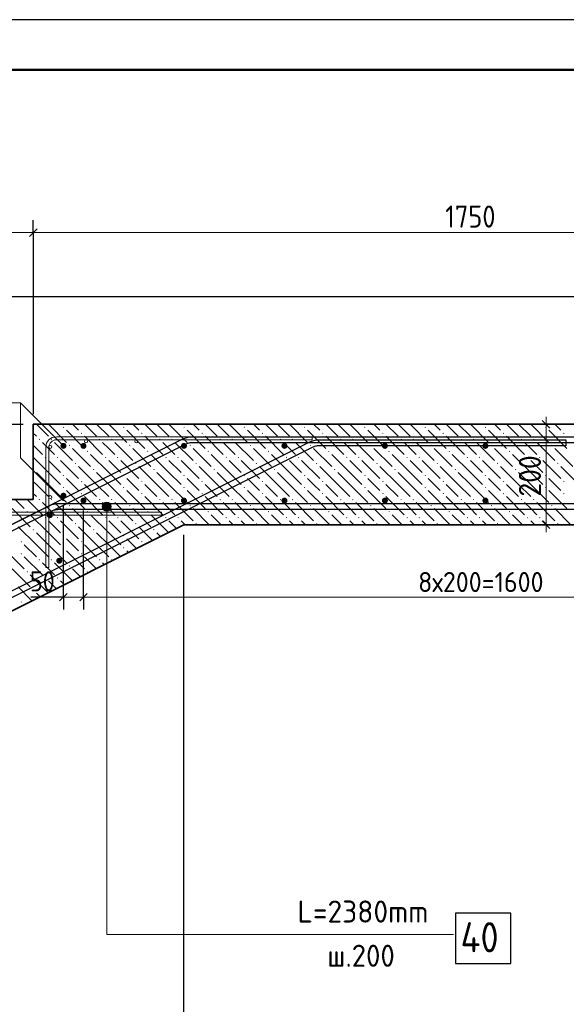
# Model space of a CAD drawing. Header units: millimetres. Extents: x 0 to 21000, y 0 to 14855.
# Tile 19 of 25: x 14263 to 16983, y 9948 to 14850. Entities that reach past the tile are written whole.
import ezdxf

# ---------------------------------------------------------------- set-up
doc = ezdxf.new("R2010")
doc.units = ezdxf.units.MM
for name, color, linetype, lineweight in [('Standard', 7, 'Continuous', 25), ('Обрамление проемов стержнями', 7, 'Continuous', 25), ('Позиционная метка линия выноска', 7, 'Continuous', 13), ('Размерная линия_ общее', 7, 'Continuous', 13), ('Фоновоя арматура Х1', 7, 'Continuous', 25)]:
    doc.layers.add(name, color=color, linetype=linetype, lineweight=lineweight)
doc.layers.add('ЖБ Лестница', color=7, linetype='Continuous', lineweight=25, true_color=0xe0e0ff)
doc.layers.add('Размерная выноска', color=7, linetype='Continuous')
doc.styles.add('ISOCPEUR', font='txt')

msp = doc.modelspace()

# ---------------------------------------------------------------- hatches: boundary and pattern name
at = {"linetype": 'Continuous', "lineweight": 25, "transparency": 33554687}
for points in [[(14495.2, 12728.4), (14494, 12734.2), (14490.8, 12739.1), (14485.9, 12742.3), (14480.2, 12743.4), (14474.4, 12742.3), (14469.6, 12739.1), (14466.3, 12734.2), (14465.2, 12728.4), (14466.3, 12722.7), (14469.6, 12717.8), (14474.4, 12714.6), (14480.2, 12713.4), (14485.9, 12714.6), (14490.8, 12717.8), (14494, 12722.7)], [(14495.2, 12480.4), (14494, 12486.2), (14490.8, 12491.1), (14485.9, 12494.3), (14480.2, 12495.4), (14474.4, 12494.3), (14469.6, 12491.1), (14466.3, 12486.2), (14465.2, 12480.4), (14466.3, 12474.7), (14469.6, 12469.8), (14474.4, 12466.6), (14480.2, 12465.4), (14485.9, 12466.6), (14490.8, 12469.8), (14494, 12474.7)]]:
    msp.add_hatch(color=7, dxfattribs=at).paths.add_polyline_path(points)
at = {"layer": 'ЖБ Лестница', "linetype": 'Continuous', "lineweight": 18, "transparency": 33554687}
for points in [[(14477.2, 12820.9), (14480.4, 12824.2), (14483.7, 12820.9), (14480.4, 12817.7)], [(14567.2, 12790.9), (14570.4, 12794.2), (14573.7, 12790.9), (14570.4, 12787.7)], [(14777.2, 12820.9), (14780.4, 12824.2), (14783.7, 12820.9), (14780.4, 12817.7)], [(14867.2, 12790.9), (14870.4, 12794.2), (14873.7, 12790.9), (14870.4, 12787.7)], [(15077.2, 12820.9), (15080.4, 12824.2), (15083.7, 12820.9), (15080.4, 12817.7)], [(15167.2, 12790.9), (15170.4, 12794.2), (15173.7, 12790.9), (15170.4, 12787.7)], [(15377.2, 12820.9), (15380.4, 12824.2), (15383.7, 12820.9), (15380.4, 12817.7)], [(15467.2, 12790.9), (15470.4, 12794.2), (15473.7, 12790.9), (15470.4, 12787.7)], [(15677.2, 12820.9), (15680.4, 12824.2), (15683.7, 12820.9), (15680.4, 12817.7)], [(15767.2, 12790.9), (15770.4, 12794.2), (15773.7, 12790.9), (15770.4, 12787.7)], [(15977.2, 12820.9), (15980.4, 12824.2), (15983.7, 12820.9), (15980.4, 12817.7)], [(16067.2, 12790.9), (16070.4, 12794.2), (16073.7, 12790.9), (16070.4, 12787.7)], [(16277.2, 12820.9), (16280.4, 12824.2), (16283.7, 12820.9), (16280.4, 12817.7)], [(16367.2, 12790.9), (16370.4, 12794.2), (16373.7, 12790.9), (16370.4, 12787.7)], [(16577.2, 12820.9), (16580.4, 12824.2), (16583.7, 12820.9), (16580.4, 12817.7)], [(16667.2, 12790.9), (16670.4, 12794.2), (16673.7, 12790.9), (16670.4, 12787.7)], [(16877.2, 12820.9), (16880.4, 12824.2), (16883.7, 12820.9), (16880.4, 12817.7)], [(16967.2, 12790.9), (16970.4, 12794.2), (16973.7, 12790.9), (16970.4, 12787.7)], [(14357.2, 12760.9), (14360.4, 12764.2), (14363.7, 12760.9), (14360.4, 12757.7)], [(14417.2, 12760.9), (14420.4, 12764.2), (14423.7, 12760.9), (14420.4, 12757.7)], [(14657.2, 12760.9), (14660.4, 12764.2), (14663.7, 12760.9), (14660.4, 12757.7)], [(14717.2, 12760.9), (14720.4, 12764.2), (14723.7, 12760.9), (14720.4, 12757.7)], [(14957.2, 12760.9), (14960.4, 12764.2), (14963.7, 12760.9), (14960.4, 12757.7)], [(15017.2, 12760.9), (15020.4, 12764.2), (15023.7, 12760.9), (15020.4, 12757.7)], [(15257.2, 12760.9), (15260.4, 12764.2), (15263.7, 12760.9), (15260.4, 12757.7)], [(15317.2, 12760.9), (15320.4, 12764.2), (15323.7, 12760.9), (15320.4, 12757.7)], [(15557.2, 12760.9), (15560.4, 12764.2), (15563.7, 12760.9), (15560.4, 12757.7)], [(15617.2, 12760.9), (15620.4, 12764.2), (15623.7, 12760.9), (15620.4, 12757.7)], [(15857.2, 12760.9), (15860.4, 12764.2), (15863.7, 12760.9), (15860.4, 12757.7)], [(15917.2, 12760.9), (15920.4, 12764.2), (15923.7, 12760.9), (15920.4, 12757.7)], [(16157.2, 12760.9), (16160.4, 12764.2), (16163.7, 12760.9), (16160.4, 12757.7)], [(16217.2, 12760.9), (16220.4, 12764.2), (16223.7, 12760.9), (16220.4, 12757.7)], [(16457.2, 12760.9), (16460.4, 12764.2), (16463.7, 12760.9), (16460.4, 12757.7)], [(16517.2, 12760.9), (16520.4, 12764.2), (16523.7, 12760.9), (16520.4, 12757.7)], [(16757.2, 12760.9), (16760.4, 12764.2), (16763.7, 12760.9), (16760.4, 12757.7)], [(16817.2, 12760.9), (16820.4, 12764.2), (16823.7, 12760.9), (16820.4, 12757.7)], [(14507.2, 12730.9), (14510.4, 12734.2), (14513.7, 12730.9), (14510.4, 12727.7)], [(14597.2, 12700.9), (14600.4, 12704.2), (14603.7, 12700.9), (14600.4, 12697.7)], [(14807.2, 12730.9), (14810.4, 12734.2), (14813.7, 12730.9), (14810.4, 12727.7)], [(14897.2, 12700.9), (14900.4, 12704.2), (14903.7, 12700.9), (14900.4, 12697.7)], [(15107.2, 12730.9), (15110.4, 12734.2), (15113.7, 12730.9), (15110.4, 12727.7)], [(15197.2, 12700.9), (15200.4, 12704.2), (15203.7, 12700.9), (15200.4, 12697.7)], [(15407.2, 12730.9), (15410.4, 12734.2), (15413.7, 12730.9), (15410.4, 12727.7)], [(15497.2, 12700.9), (15500.4, 12704.2), (15503.7, 12700.9), (15500.4, 12697.7)], [(15707.2, 12730.9), (15710.4, 12734.2), (15713.7, 12730.9), (15710.4, 12727.7)], [(15797.2, 12700.9), (15800.4, 12704.2), (15803.7, 12700.9), (15800.4, 12697.7)], [(16007.2, 12730.9), (16010.4, 12734.2), (16013.7, 12730.9), (16010.4, 12727.7)], [(16097.2, 12700.9), (16100.4, 12704.2), (16103.7, 12700.9), (16100.4, 12697.7)], [(16307.2, 12730.9), (16310.4, 12734.2), (16313.7, 12730.9), (16310.4, 12727.7)], [(16397.2, 12700.9), (16400.4, 12704.2), (16403.7, 12700.9), (16400.4, 12697.7)], [(16607.2, 12730.9), (16610.4, 12734.2), (16613.7, 12730.9), (16610.4, 12727.7)], [(16697.2, 12700.9), (16700.4, 12704.2), (16703.7, 12700.9), (16700.4, 12697.7)], [(16907.2, 12730.9), (16910.4, 12734.2), (16913.7, 12730.9), (16910.4, 12727.7)], [(14387.2, 12670.9), (14390.4, 12674.2), (14393.7, 12670.9), (14390.4, 12667.7)], [(14447.2, 12670.9), (14450.4, 12674.2), (14453.7, 12670.9), (14450.4, 12667.7)], [(14687.2, 12670.9), (14690.4, 12674.2), (14693.7, 12670.9), (14690.4, 12667.7)], [(14747.2, 12670.9), (14750.4, 12674.2), (14753.7, 12670.9), (14750.4, 12667.7)], [(14987.2, 12670.9), (14990.4, 12674.2), (14993.7, 12670.9), (14990.4, 12667.7)], [(15047.2, 12670.9), (15050.4, 12674.2), (15053.7, 12670.9), (15050.4, 12667.7)], [(15287.2, 12670.9), (15290.4, 12674.2), (15293.7, 12670.9), (15290.4, 12667.7)], [(15347.2, 12670.9), (15350.4, 12674.2), (15353.7, 12670.9), (15350.4, 12667.7)], [(15587.2, 12670.9), (15590.4, 12674.2), (15593.7, 12670.9), (15590.4, 12667.7)], [(15647.2, 12670.9), (15650.4, 12674.2), (15653.7, 12670.9), (15650.4, 12667.7)], [(15887.2, 12670.9), (15890.4, 12674.2), (15893.7, 12670.9), (15890.4, 12667.7)], [(15947.2, 12670.9), (15950.4, 12674.2), (15953.7, 12670.9), (15950.4, 12667.7)], [(16187.2, 12670.9), (16190.4, 12674.2), (16193.7, 12670.9), (16190.4, 12667.7)], [(16247.2, 12670.9), (16250.4, 12674.2), (16253.7, 12670.9), (16250.4, 12667.7)], [(16487.2, 12670.9), (16490.4, 12674.2), (16493.7, 12670.9), (16490.4, 12667.7)], [(16547.2, 12670.9), (16550.4, 12674.2), (16553.7, 12670.9), (16550.4, 12667.7)], [(16787.2, 12670.9), (16790.4, 12674.2), (16793.7, 12670.9), (16790.4, 12667.7)], [(16847.2, 12670.9), (16850.4, 12674.2), (16853.7, 12670.9), (16850.4, 12667.7)], [(14330, 12613.8), (14330.4, 12614.2), (14333.7, 12610.9), (14330.4, 12607.7), (14330, 12608.1)], [(14537.2, 12640.9), (14540.4, 12644.2), (14543.7, 12640.9), (14540.4, 12637.7)], [(14627.2, 12610.9), (14630.4, 12614.2), (14633.7, 12610.9), (14630.4, 12607.7)], [(14837.2, 12640.9), (14840.4, 12644.2), (14843.7, 12640.9), (14840.4, 12637.7)], [(14927.2, 12610.9), (14930.4, 12614.2), (14933.7, 12610.9), (14930.4, 12607.7)], [(15137.2, 12640.9), (15140.4, 12644.2), (15143.7, 12640.9), (15140.4, 12637.7)], [(15227.2, 12610.9), (15230.4, 12614.2), (15233.7, 12610.9), (15230.4, 12607.7)], [(15437.2, 12640.9), (15440.4, 12644.2), (15443.7, 12640.9), (15440.4, 12637.7)], [(15527.2, 12610.9), (15530.4, 12614.2), (15533.7, 12610.9), (15530.4, 12607.7)], [(15737.2, 12640.9), (15740.4, 12644.2), (15743.7, 12640.9), (15740.4, 12637.7)], [(15827.2, 12610.9), (15830.4, 12614.2), (15833.7, 12610.9), (15830.4, 12607.7)], [(16037.2, 12640.9), (16040.4, 12644.2), (16043.7, 12640.9), (16040.4, 12637.7)], [(16127.2, 12610.9), (16130.4, 12614.2), (16133.7, 12610.9), (16130.4, 12607.7)], [(16337.2, 12640.9), (16340.4, 12644.2), (16343.7, 12640.9), (16340.4, 12637.7)], [(16427.2, 12610.9), (16430.4, 12614.2), (16433.7, 12610.9), (16430.4, 12607.7)], [(16637.2, 12640.9), (16640.4, 12644.2), (16643.7, 12640.9), (16640.4, 12637.7)], [(16727.2, 12610.9), (16730.4, 12614.2), (16733.7, 12610.9), (16730.4, 12607.7)], [(16937.2, 12640.9), (16940.4, 12644.2), (16943.7, 12640.9), (16940.4, 12637.7)], [(14477.2, 12580.9), (14480.4, 12584.2), (14483.7, 12580.9), (14480.4, 12577.7)], [(14567.2, 12550.9), (14570.4, 12554.2), (14573.7, 12550.9), (14570.4, 12547.7)], [(14777.2, 12580.9), (14780.4, 12584.2), (14783.7, 12580.9), (14780.4, 12577.7)], [(14867.2, 12550.9), (14870.4, 12554.2), (14873.7, 12550.9), (14870.4, 12547.7)], [(15077.2, 12580.9), (15080.4, 12584.2), (15083.7, 12580.9), (15080.4, 12577.7)], [(15167.2, 12550.9), (15170.4, 12554.2), (15173.7, 12550.9), (15170.4, 12547.7)], [(15377.2, 12580.9), (15380.4, 12584.2), (15383.7, 12580.9), (15380.4, 12577.7)], [(15467.2, 12550.9), (15470.4, 12554.2), (15473.7, 12550.9), (15470.4, 12547.7)], [(15677.2, 12580.9), (15680.4, 12584.2), (15683.7, 12580.9), (15680.4, 12577.7)], [(15767.2, 12550.9), (15770.4, 12554.2), (15773.7, 12550.9), (15770.4, 12547.7)], [(15977.2, 12580.9), (15980.4, 12584.2), (15983.7, 12580.9), (15980.4, 12577.7)], [(16067.2, 12550.9), (16070.4, 12554.2), (16073.7, 12550.9), (16070.4, 12547.7)], [(16277.2, 12580.9), (16280.4, 12584.2), (16283.7, 12580.9), (16280.4, 12577.7)], [(16367.2, 12550.9), (16370.4, 12554.2), (16373.7, 12550.9), (16370.4, 12547.7)], [(16577.2, 12580.9), (16580.4, 12584.2), (16583.7, 12580.9), (16580.4, 12577.7)], [(16667.2, 12550.9), (16670.4, 12554.2), (16673.7, 12550.9), (16670.4, 12547.7)], [(16877.2, 12580.9), (16880.4, 12584.2), (16883.7, 12580.9), (16880.4, 12577.7)], [(16967.2, 12550.9), (16970.4, 12554.2), (16973.7, 12550.9), (16970.4, 12547.7)], [(14477.2, 12520.9), (14480.4, 12524.2), (14483.7, 12520.9), (14480.4, 12517.7)], [(14777.2, 12520.9), (14780.4, 12524.2), (14783.7, 12520.9), (14780.4, 12517.7)], [(15077.2, 12520.9), (15080.4, 12524.2), (15083.7, 12520.9), (15080.4, 12517.7)], [(15377.2, 12520.9), (15380.4, 12524.2), (15383.7, 12520.9), (15380.4, 12517.7)], [(15677.2, 12520.9), (15680.4, 12524.2), (15683.7, 12520.9), (15680.4, 12517.7)], [(15977.2, 12520.9), (15980.4, 12524.2), (15983.7, 12520.9), (15980.4, 12517.7)], [(16277.2, 12520.9), (16280.4, 12524.2), (16283.7, 12520.9), (16280.4, 12517.7)], [(16577.2, 12520.9), (16580.4, 12524.2), (16583.7, 12520.9), (16580.4, 12517.7)], [(16877.2, 12520.9), (16880.4, 12524.2), (16883.7, 12520.9), (16880.4, 12517.7)], [(14357.2, 12460.9), (14360.4, 12464.2), (14363.7, 12460.9), (14360.4, 12457.7)], [(14417.2, 12460.9), (14420.4, 12464.2), (14423.7, 12460.9), (14420.4, 12457.7)], [(14567.2, 12490.9), (14570.4, 12494.2), (14573.7, 12490.9), (14570.4, 12487.7)], [(14657.2, 12460.9), (14660.4, 12464.2), (14663.7, 12460.9), (14660.4, 12457.7)], [(14717.2, 12460.9), (14720.4, 12464.2), (14723.7, 12460.9), (14720.4, 12457.7)], [(14867.2, 12490.9), (14870.4, 12494.2), (14873.7, 12490.9), (14870.4, 12487.7)], [(14957.2, 12460.9), (14960.4, 12464.2), (14963.7, 12460.9), (14960.4, 12457.7)], [(15017.2, 12460.9), (15020.4, 12464.2), (15023.7, 12460.9), (15020.4, 12457.7)], [(15167.2, 12490.9), (15170.4, 12494.2), (15173.7, 12490.9), (15170.4, 12487.7)], [(15257.2, 12460.9), (15260.4, 12464.2), (15263.7, 12460.9), (15260.4, 12457.7)], [(15317.2, 12460.9), (15320.4, 12464.2), (15323.7, 12460.9), (15320.4, 12457.7)], [(15467.2, 12490.9), (15470.4, 12494.2), (15473.7, 12490.9), (15470.4, 12487.7)], [(15557.2, 12460.9), (15560.4, 12464.2), (15563.7, 12460.9), (15560.4, 12457.7)], [(15617.2, 12460.9), (15620.4, 12464.2), (15623.7, 12460.9), (15620.4, 12457.7)], [(15767.2, 12490.9), (15770.4, 12494.2), (15773.7, 12490.9), (15770.4, 12487.7)], [(15857.2, 12460.9), (15860.4, 12464.2), (15863.7, 12460.9), (15860.4, 12457.7)], [(15917.2, 12460.9), (15920.4, 12464.2), (15923.7, 12460.9), (15920.4, 12457.7)], [(16067.2, 12490.9), (16070.4, 12494.2), (16073.7, 12490.9), (16070.4, 12487.7)], [(16157.2, 12460.9), (16160.4, 12464.2), (16163.7, 12460.9), (16160.4, 12457.7)], [(16217.2, 12460.9), (16220.4, 12464.2), (16223.7, 12460.9), (16220.4, 12457.7)], [(16367.2, 12490.9), (16370.4, 12494.2), (16373.7, 12490.9), (16370.4, 12487.7)], [(16457.2, 12460.9), (16460.4, 12464.2), (16463.7, 12460.9), (16460.4, 12457.7)], [(16517.2, 12460.9), (16520.4, 12464.2), (16523.7, 12460.9), (16520.4, 12457.7)], [(16667.2, 12490.9), (16670.4, 12494.2), (16673.7, 12490.9), (16670.4, 12487.7)], [(16757.2, 12460.9), (16760.4, 12464.2), (16763.7, 12460.9), (16760.4, 12457.7)], [(16817.2, 12460.9), (16820.4, 12464.2), (16823.7, 12460.9), (16820.4, 12457.7)], [(16967.2, 12490.9), (16970.4, 12494.2), (16973.7, 12490.9), (16970.4, 12487.7)], [(14297.2, 12400.9), (14300.4, 12404.2), (14303.7, 12400.9), (14300.4, 12397.7)], [(14507.2, 12430.9), (14510.4, 12434.2), (14513.7, 12430.9), (14510.4, 12427.7)], [(14597.2, 12400.9), (14600.4, 12404.2), (14603.7, 12400.9), (14600.4, 12397.7)], [(14807.2, 12430.9), (14810.4, 12434.2), (14813.7, 12430.9), (14810.4, 12427.7)], [(14897.2, 12400.9), (14900.4, 12404.2), (14903.7, 12400.9), (14900.4, 12397.7)], [(15107.2, 12430.9), (15110.4, 12434.2), (15113.7, 12430.9), (15110.4, 12427.7)], [(15197.2, 12400.9), (15200.4, 12404.2), (15203.7, 12400.9), (15200.4, 12397.7)], [(15407.2, 12430.9), (15410.4, 12434.2), (15413.7, 12430.9), (15410.4, 12427.7)], [(15497.2, 12400.9), (15500.4, 12404.2), (15503.7, 12400.9), (15500.4, 12397.7)], [(15707.2, 12430.9), (15710.4, 12434.2), (15713.7, 12430.9), (15710.4, 12427.7)], [(15797.2, 12400.9), (15800.4, 12404.2), (15803.7, 12400.9), (15800.4, 12397.7)], [(16007.2, 12430.9), (16010.4, 12434.2), (16013.7, 12430.9), (16010.4, 12427.7)], [(16097.2, 12400.9), (16100.4, 12404.2), (16103.7, 12400.9), (16100.4, 12397.7)], [(16307.2, 12430.9), (16310.4, 12434.2), (16313.7, 12430.9), (16310.4, 12427.7)], [(16397.2, 12400.9), (16400.4, 12404.2), (16403.7, 12400.9), (16400.4, 12397.7)], [(16607.2, 12430.9), (16610.4, 12434.2), (16613.7, 12430.9), (16610.4, 12427.7)], [(16697.2, 12400.9), (16700.4, 12404.2), (16703.7, 12400.9), (16700.4, 12397.7)], [(16907.2, 12430.9), (16910.4, 12434.2), (16913.7, 12430.9), (16910.4, 12427.7)], [(14387.2, 12370.9), (14390.4, 12374.2), (14393.7, 12370.9), (14390.4, 12367.7)], [(14447.2, 12370.9), (14450.4, 12374.2), (14453.7, 12370.9), (14450.4, 12367.7)], [(14687.2, 12370.9), (14690.4, 12374.2), (14693.7, 12370.9), (14690.4, 12367.7)], [(14747.2, 12370.9), (14750.4, 12374.2), (14753.7, 12370.9), (14750.4, 12367.7)], [(14987.2, 12370.9), (14990.4, 12374.2), (14993.7, 12370.9), (14990.4, 12367.7)], [(15047.2, 12370.9), (15050.4, 12374.2), (15053.7, 12370.9), (15050.4, 12367.7)], [(15287.2, 12370.9), (15290.4, 12374.2), (15293.7, 12370.9), (15290.4, 12367.7)], [(15347.2, 12370.9), (15350.4, 12374.2), (15353.7, 12370.9), (15350.4, 12367.7)], [(15587.2, 12370.9), (15590.4, 12374.2), (15593.7, 12370.9), (15590.4, 12367.7)], [(15647.2, 12370.9), (15650.4, 12374.2), (15653.7, 12370.9), (15650.4, 12367.7)], [(15887.2, 12370.9), (15890.4, 12374.2), (15893.7, 12370.9), (15890.4, 12367.7)], [(15947.2, 12370.9), (15950.4, 12374.2), (15953.7, 12370.9), (15950.4, 12367.7)], [(16187.2, 12370.9), (16190.4, 12374.2), (16193.7, 12370.9), (16190.4, 12367.7)], [(16247.2, 12370.9), (16250.4, 12374.2), (16253.7, 12370.9), (16250.4, 12367.7)], [(16487.2, 12370.9), (16490.4, 12374.2), (16493.7, 12370.9), (16490.4, 12367.7)], [(16547.2, 12370.9), (16550.4, 12374.2), (16553.7, 12370.9), (16550.4, 12367.7)], [(16787.2, 12370.9), (16790.4, 12374.2), (16793.7, 12370.9), (16790.4, 12367.7)], [(16847.2, 12370.9), (16850.4, 12374.2), (16853.7, 12370.9), (16850.4, 12367.7)], [(14327.2, 12310.9), (14330.4, 12314.2), (14333.7, 12310.9), (14330.4, 12307.7)], [(14537.2, 12340.9), (14540.4, 12344.2), (14543.7, 12340.9), (14540.4, 12337.7)], [(14627.2, 12310.9), (14630.4, 12314.2), (14633.7, 12310.9), (14630.4, 12307.7)], [(14837.2, 12340.9), (14840.4, 12344.2), (14843.7, 12340.9), (14840.4, 12337.7)], [(14927.2, 12310.9), (14930.4, 12314.2), (14933.7, 12310.9), (14930.4, 12307.7)], [(15137.2, 12340.9), (15140.4, 12344.2), (15143.7, 12340.9), (15140.4, 12337.7)], [(15437.2, 12340.9), (15440.4, 12344.2), (15443.7, 12340.9), (15440.4, 12337.7)], [(15737.2, 12340.9), (15740.4, 12344.2), (15743.7, 12340.9), (15740.4, 12337.7)], [(16037.2, 12340.9), (16040.4, 12344.2), (16043.7, 12340.9), (16040.4, 12337.7)], [(16337.2, 12340.9), (16340.4, 12344.2), (16343.7, 12340.9), (16340.4, 12337.7)], [(16637.2, 12340.9), (16640.4, 12344.2), (16643.7, 12340.9), (16640.4, 12337.7)], [(16937.2, 12340.9), (16940.4, 12344.2), (16943.7, 12340.9), (16940.4, 12337.7)], [(14267.2, 12250.9), (14270.4, 12254.2), (14273.7, 12250.9), (14270.4, 12247.7)], [(14477.2, 12280.9), (14480.4, 12284.2), (14483.7, 12280.9), (14480.4, 12277.7)], [(14567.2, 12250.9), (14570.4, 12254.2), (14573.7, 12250.9), (14570.4, 12247.7)], [(14777.2, 12280.9), (14780.4, 12284.2), (14783.7, 12280.9), (14780.4, 12277.7)], [(14867.2, 12250.9), (14870.4, 12254.2), (14873.7, 12250.9), (14870.4, 12247.7)], [(14477.2, 12220.9), (14480.4, 12224.2), (14483.7, 12220.9), (14480.4, 12217.7)], [(14777.2, 12220.9), (14780.4, 12224.2), (14783.7, 12220.9), (14780.4, 12217.7)], [(14267.2, 12190.9), (14270.4, 12194.2), (14273.7, 12190.9), (14270.4, 12187.7)], [(14357.2, 12160.9), (14360.4, 12164.2), (14363.7, 12160.9), (14360.4, 12157.7)], [(14417.2, 12160.9), (14420.4, 12164.2), (14423.7, 12160.9), (14420.4, 12157.7)], [(14567.2, 12190.9), (14570.4, 12194.2), (14573.7, 12190.9), (14570.4, 12187.7)], [(14657.2, 12160.9), (14660.4, 12164.2), (14663.7, 12160.9), (14660.4, 12157.7)], [(14717.2, 12160.9), (14720.4, 12164.2), (14723.7, 12160.9), (14720.4, 12157.7)], [(14507.2, 12130.9), (14510.4, 12134.2), (14513.7, 12130.9), (14510.4, 12127.7)], [(14297.2, 12100.9), (14300.4, 12104.2), (14303.7, 12100.9), (14300.4, 12097.7)], [(14387.2, 12070.9), (14390.4, 12074.2), (14393.7, 12070.9), (14390.4, 12067.7)], [(14447.2, 12070.9), (14450.4, 12074.2), (14453.7, 12070.9), (14450.4, 12067.7)], [(14597.2, 12100.9), (14600.4, 12104.2), (14603.7, 12100.9), (14600.4, 12097.7)], [(14327.2, 12010.9), (14330.4, 12014.2), (14333.7, 12010.9), (14330.4, 12007.7)], [(14267.2, 11950.9), (14270.4, 11954.2), (14273.7, 11950.9), (14270.4, 11947.7)]]:
    msp.add_hatch(color=7, dxfattribs=at).paths.add_polyline_path(points, flags=16)
at = {"layer": 'Позиционная метка линия выноска', "linetype": 'Continuous', "lineweight": 13, "transparency": 33554687}
for points in [[(14673.4, 12425.9), (14718.4, 12425.9), (14715.2, 12437.2)], [(14673.4, 12425.9), (14715.2, 12437.2), (14676.6, 12437.2)], [(14676.6, 12414.7), (14718.4, 12425.9), (14673.4, 12425.9)], [(14676.6, 12437.2), (14715.2, 12437.2), (14707.1, 12445.3)], [(14676.6, 12437.2), (14707.1, 12445.3), (14684.6, 12445.3)], [(14676.6, 12414.7), (14715.2, 12414.7), (14718.4, 12425.9)], [(14684.6, 12406.6), (14715.2, 12414.7), (14676.6, 12414.7)], [(14684.6, 12445.3), (14707.1, 12445.3), (14695.9, 12448.4)], [(14684.6, 12406.6), (14707.1, 12406.6), (14715.2, 12414.7)], [(14707.1, 12406.6), (14684.6, 12406.6), (14695.9, 12403.4)]]:
    msp.add_hatch(color=7, dxfattribs=at).paths.add_polyline_path(points)
at = {"layer": 'Фоновоя арматура Х1', "linetype": 'Continuous', "lineweight": 35, "transparency": 33554687}
for points in [[(14595, 12728.4), (14593.9, 12734.2), (14590.6, 12739.1), (14585.7, 12742.3), (14580, 12743.4), (14574.3, 12742.3), (14569.4, 12739.1), (14566.1, 12734.2), (14565, 12728.4), (14566.1, 12722.7), (14569.4, 12717.8), (14574.3, 12714.6), (14580, 12713.4), (14585.7, 12714.6), (14590.6, 12717.8), (14593.9, 12722.7)], [(15095, 12728.4), (15093.9, 12734.2), (15090.6, 12739.1), (15085.7, 12742.3), (15080, 12743.4), (15074.3, 12742.3), (15069.4, 12739.1), (15066.1, 12734.2), (15065, 12728.4), (15066.1, 12722.7), (15069.4, 12717.8), (15074.3, 12714.6), (15080, 12713.4), (15085.7, 12714.6), (15090.6, 12717.8), (15093.9, 12722.7)], [(15595, 12728.4), (15593.9, 12734.2), (15590.6, 12739.1), (15585.7, 12742.3), (15580, 12743.4), (15574.3, 12742.3), (15569.4, 12739.1), (15566.1, 12734.2), (15565, 12728.4), (15566.1, 12722.7), (15569.4, 12717.8), (15574.3, 12714.6), (15580, 12713.4), (15585.7, 12714.6), (15590.6, 12717.8), (15593.9, 12722.7)], [(16095, 12728.4), (16093.9, 12734.2), (16090.6, 12739.1), (16085.7, 12742.3), (16080, 12743.4), (16074.3, 12742.3), (16069.4, 12739.1), (16066.1, 12734.2), (16065, 12728.4), (16066.1, 12722.7), (16069.4, 12717.8), (16074.3, 12714.6), (16080, 12713.4), (16085.7, 12714.6), (16090.6, 12717.8), (16093.9, 12722.7)], [(16595, 12728.4), (16593.9, 12734.2), (16590.6, 12739.1), (16585.7, 12742.3), (16580, 12743.4), (16574.3, 12742.3), (16569.4, 12739.1), (16566.1, 12734.2), (16565, 12728.4), (16566.1, 12722.7), (16569.4, 12717.8), (16574.3, 12714.6), (16580, 12713.4), (16585.7, 12714.6), (16590.6, 12717.8), (16593.9, 12722.7)], [(14595, 12455.9), (14593.9, 12461.7), (14590.6, 12466.5), (14585.7, 12469.8), (14580, 12470.9), (14574.3, 12469.8), (14569.4, 12466.5), (14566.1, 12461.7), (14565, 12455.9), (14566.1, 12450.2), (14569.4, 12445.3), (14574.3, 12442.1), (14580, 12440.9), (14585.7, 12442.1), (14590.6, 12445.3), (14593.9, 12450.2)], [(15095, 12455.9), (15093.9, 12461.7), (15090.6, 12466.5), (15085.7, 12469.8), (15080, 12470.9), (15074.3, 12469.8), (15069.4, 12466.5), (15066.1, 12461.7), (15065, 12455.9), (15066.1, 12450.2), (15069.4, 12445.3), (15074.3, 12442.1), (15080, 12440.9), (15085.7, 12442.1), (15090.6, 12445.3), (15093.9, 12450.2)], [(15595, 12455.9), (15593.9, 12461.7), (15590.6, 12466.5), (15585.7, 12469.8), (15580, 12470.9), (15574.3, 12469.8), (15569.4, 12466.5), (15566.1, 12461.7), (15565, 12455.9), (15566.1, 12450.2), (15569.4, 12445.3), (15574.3, 12442.1), (15580, 12440.9), (15585.7, 12442.1), (15590.6, 12445.3), (15593.9, 12450.2)], [(16095, 12455.9), (16093.9, 12461.7), (16090.6, 12466.5), (16085.7, 12469.8), (16080, 12470.9), (16074.3, 12469.8), (16069.4, 12466.5), (16066.1, 12461.7), (16065, 12455.9), (16066.1, 12450.2), (16069.4, 12445.3), (16074.3, 12442.1), (16080, 12440.9), (16085.7, 12442.1), (16090.6, 12445.3), (16093.9, 12450.2)], [(16595, 12455.9), (16593.9, 12461.7), (16590.6, 12466.5), (16585.7, 12469.8), (16580, 12470.9), (16574.3, 12469.8), (16569.4, 12466.5), (16566.1, 12461.7), (16565, 12455.9), (16566.1, 12450.2), (16569.4, 12445.3), (16574.3, 12442.1), (16580, 12440.9), (16585.7, 12442.1), (16590.6, 12445.3), (16593.9, 12450.2)], [(14427.5, 12383.2), (14426.3, 12389), (14423.1, 12393.8), (14418.2, 12397.1), (14412.5, 12398.2), (14406.7, 12397.1), (14401.9, 12393.8), (14398.6, 12389), (14397.5, 12383.2), (14398.6, 12377.5), (14401.9, 12372.6), (14406.7, 12369.4), (14412.5, 12368.2), (14418.2, 12369.4), (14423.1, 12372.6), (14426.3, 12377.5)], [(14474.5, 12156.7), (14473.4, 12162.5), (14470.1, 12167.3), (14465.2, 12170.6), (14459.5, 12171.7), (14453.8, 12170.6), (14448.9, 12167.3), (14445.6, 12162.5), (14444.5, 12156.7), (14445.6, 12151), (14448.9, 12146.1), (14453.8, 12142.9), (14459.5, 12141.7), (14465.2, 12142.9), (14470.1, 12146.1), (14473.4, 12151)]]:
    msp.add_hatch(color=7, dxfattribs=at).paths.add_polyline_path(points)

# ---------------------------------------------------------------- linework, layer by layer
at = {"color": 7, "linetype": 'Continuous', "lineweight": 25, "transparency": 33554687}
for points in [[(5958.5, 8205.3), (15073.9, 12763), (15079, 12765.3), (15084.4, 12767.4), (15089.9, 12769.2), (15095.4, 12770.6), (15101, 12771.8), (15106.7, 12772.7), (15112.5, 12773.2), (15118.1, 12773.4), (19142.5, 12773.4), (19142.5, 12743.4)], [(6576.5, 8183.5), (15705.6, 12748), (15710.7, 12750.3), (15716.1, 12752.4), (15721.6, 12754.2), (15727.1, 12755.6), (15732.7, 12756.8), (15738.4, 12757.7), (15744.1, 12758.2), (15749.8, 12758.4), (16980, 12758.4), (16980, 12728.4), (15750.4, 12728.4), (15746.2, 12728.3), (15742.1, 12727.9), (15738, 12727.3), (15734, 12726.4), (15730, 12725.4), (15726.1, 12724.1), (15722.3, 12722.6), (15718.4, 12720.9), (6589.4, 8156.4)], [(19142.5, 12743.4), (15118.7, 12743.4), (15114.5, 12743.3), (15110.4, 12742.9), (15106.3, 12742.3), (15102.3, 12741.4), (15098.4, 12740.4), (15094.4, 12739.1), (15090.6, 12737.6), (15086.8, 12735.9), (5971.4, 8178.2)], [(16431.3, 10152.3), (16706.3, 10152.3), (16706.3, 10402.3), (16431.3, 10402.3), (16431.3, 10152.3)]]:
    msp.add_lwpolyline(points, dxfattribs=at)
at = {"color": 38, "linetype": 'Continuous', "lineweight": 25, "true_color": 0x5f1e0f, "transparency": 33554687}
msp.add_lwpolyline([(13309, 11880.6), (14408.9, 12430.5), (14414, 12432.8), (14419.4, 12434.9), (14424.9, 12436.7), (14430.4, 12438.1), (14436, 12439.3), (14441.7, 12440.2), (14447.5, 12440.7), (14453.1, 12440.9), (19142.5, 12440.9), (19142.5, 12410.9), (14453.7, 12410.9), (14449.5, 12410.8), (14445.4, 12410.4), (14441.3, 12409.8), (14437.3, 12408.9), (14433.4, 12407.9), (14429.4, 12406.6), (14425.6, 12405.1), (14421.8, 12403.4), (13322.4, 11853.7), (13309, 11880.6)], dxfattribs=at)
at = {"layer": 'Standard', "color": 7, "linetype": 'Continuous', "lineweight": 25, "transparency": 33554687}
msp.add_lwpolyline([(0, 0), (21000, 0), (21000, 14850), (0, 14850), (0, 0)], close=True, dxfattribs=at)
at = {"layer": 'Standard', "color": 7, "linetype": 'Continuous', "lineweight": 50, "transparency": 33554687}
msp.add_lwpolyline([(1000, 14600), (20750, 14600), (20750, 250), (1000, 250), (1000, 14600)], close=True, dxfattribs=at)
at = {"layer": 'Standard', "color": 254, "linetype": 'Continuous', "lineweight": 25, "true_color": 0xc4c4ff, "transparency": 33554687}
msp.add_lwpolyline([(1723.9, 7389.9), (20677.2, 7389.9), (20677.2, 13471.1), (1723.9, 13471.1), (1723.9, 7389.9)], dxfattribs=at)
at = {"layer": 'ЖБ Лестница', "color": 7, "linetype": 'Continuous', "lineweight": 35, "transparency": 33554687}
for p, q in [((14330, 12835.9), (14330, 12460.9)), ((18705.4, 12835.9), (14330, 12835.9)), ((14330, 12460.9), (13580, 12460.9)), ((6586.2, 8085.9), (15080, 12335.9)), ((15080, 12335.9), (18705.4, 12335.9))]:
    msp.add_line(p, q, dxfattribs=at)
at = {"layer": 'ЖБ Лестница', "color": 9, "linetype": 'Continuous', "lineweight": 18, "true_color": 0xc7c7c7, "transparency": 33554687}
for p, q in [((14345.4, 12835.9), (14405.4, 12775.9)), ((14405.4, 12835.9), (14495.4, 12745.9)), ((14495.4, 12805.9), (14585.4, 12715.9)), ((14555.4, 12805.9), (14525.4, 12835.9)), ((14585.4, 12835.9), (14645.4, 12775.9)), ((14645.4, 12835.9), (14705.4, 12775.9)), ((14705.4, 12835.9), (14795.4, 12745.9)), ((14795.4, 12805.9), (14885.4, 12715.9)), ((14855.4, 12805.9), (14825.4, 12835.9)), ((14885.4, 12835.9), (14945.4, 12775.9)), ((14945.4, 12835.9), (15005.4, 12775.9)), ((15005.4, 12835.9), (15095.4, 12745.9)), ((15095.4, 12805.9), (15185.4, 12715.9)), ((15155.4, 12805.9), (15125.4, 12835.9)), ((15185.4, 12835.9), (15245.4, 12775.9)), ((15245.4, 12835.9), (15305.4, 12775.9)), ((15305.4, 12835.9), (15395.4, 12745.9)), ((15395.4, 12805.9), (15485.4, 12715.9)), ((15455.4, 12805.9), (15425.4, 12835.9)), ((15485.4, 12835.9), (15545.4, 12775.9)), ((15545.4, 12835.9), (15605.4, 12775.9)), ((15605.4, 12835.9), (15695.4, 12745.9)), ((15695.4, 12805.9), (15785.4, 12715.9)), ((15755.4, 12805.9), (15725.4, 12835.9)), ((15785.4, 12835.9), (15845.4, 12775.9)), ((15845.4, 12835.9), (15905.4, 12775.9)), ((15905.4, 12835.9), (15995.4, 12745.9)), ((15995.4, 12805.9), (16085.4, 12715.9)), ((16055.4, 12805.9), (16025.4, 12835.9)), ((16085.4, 12835.9), (16145.4, 12775.9)), ((16145.4, 12835.9), (16205.4, 12775.9)), ((16205.4, 12835.9), (16295.4, 12745.9)), ((16295.4, 12805.9), (16385.4, 12715.9)), ((16355.4, 12805.9), (16325.4, 12835.9)), ((16385.4, 12835.9), (16445.4, 12775.9)), ((16445.4, 12835.9), (16505.4, 12775.9)), ((16505.4, 12835.9), (16595.4, 12745.9)), ((16595.4, 12805.9), (16685.4, 12715.9)), ((16655.4, 12805.9), (16625.4, 12835.9)), ((16685.4, 12835.9), (16745.4, 12775.9)), ((16745.4, 12835.9), (16805.4, 12775.9)), ((16805.4, 12835.9), (16895.4, 12745.9)), ((16895.4, 12805.9), (16985.4, 12715.9)), ((16955.4, 12805.9), (16925.4, 12835.9)), ((14330, 12791.4), (14345.4, 12775.9)), ((14405.4, 12715.9), (14375.4, 12745.9)), ((14435.4, 12745.9), (14525.4, 12655.9)), ((14585.4, 12775.9), (14675.4, 12685.9)), ((14705.4, 12715.9), (14675.4, 12745.9)), ((14735.4, 12745.9), (14825.4, 12655.9)), ((14885.4, 12775.9), (14975.4, 12685.9)), ((15005.4, 12715.9), (14975.4, 12745.9)), ((15035.4, 12745.9), (15125.4, 12655.9)), ((15185.4, 12775.9), (15275.4, 12685.9)), ((15305.4, 12715.9), (15275.4, 12745.9)), ((15335.4, 12745.9), (15425.4, 12655.9)), ((15485.4, 12775.9), (15575.4, 12685.9)), ((15605.4, 12715.9), (15575.4, 12745.9)), ((15635.4, 12745.9), (15725.4, 12655.9)), ((15785.4, 12775.9), (15875.4, 12685.9)), ((15905.4, 12715.9), (15875.4, 12745.9)), ((15935.4, 12745.9), (16025.4, 12655.9)), ((16085.4, 12775.9), (16175.4, 12685.9)), ((16205.4, 12715.9), (16175.4, 12745.9)), ((16235.4, 12745.9), (16325.4, 12655.9)), ((16385.4, 12775.9), (16475.4, 12685.9)), ((16505.4, 12715.9), (16475.4, 12745.9)), ((16535.4, 12745.9), (16625.4, 12655.9)), ((16685.4, 12775.9), (16775.4, 12685.9)), ((16805.4, 12715.9), (16775.4, 12745.9)), ((16835.4, 12745.9), (16925.4, 12655.9)), ((14330, 12731.4), (14375.4, 12685.9)), ((14435.4, 12685.9), (14405.4, 12715.9)), ((14525.4, 12715.9), (14615.4, 12625.9)), ((14735.4, 12685.9), (14705.4, 12715.9)), ((14825.4, 12715.9), (14915.4, 12625.9)), ((15035.4, 12685.9), (15005.4, 12715.9)), ((15125.4, 12715.9), (15215.4, 12625.9)), ((15335.4, 12685.9), (15305.4, 12715.9)), ((15425.4, 12715.9), (15515.4, 12625.9)), ((15635.4, 12685.9), (15605.4, 12715.9)), ((15725.4, 12715.9), (15815.4, 12625.9)), ((15935.4, 12685.9), (15905.4, 12715.9)), ((16025.4, 12715.9), (16115.4, 12625.9)), ((16235.4, 12685.9), (16205.4, 12715.9)), ((16325.4, 12715.9), (16415.4, 12625.9)), ((16535.4, 12685.9), (16505.4, 12715.9)), ((16625.4, 12715.9), (16715.4, 12625.9)), ((16835.4, 12685.9), (16805.4, 12715.9)), ((16925.4, 12715.9), (17015.4, 12625.9)), ((14405.4, 12595.9), (14330, 12671.4)), ((14405.4, 12655.9), (14465.4, 12595.9)), ((14465.4, 12655.9), (14555.4, 12565.9)), ((14705.4, 12595.9), (14615.4, 12685.9)), ((14705.4, 12655.9), (14765.4, 12595.9)), ((14765.4, 12655.9), (14855.4, 12565.9)), ((15005.4, 12595.9), (14915.4, 12685.9)), ((15005.4, 12655.9), (15065.4, 12595.9)), ((15065.4, 12655.9), (15155.4, 12565.9)), ((15305.4, 12595.9), (15215.4, 12685.9)), ((15305.4, 12655.9), (15365.4, 12595.9)), ((15365.4, 12655.9), (15455.4, 12565.9)), ((15605.4, 12595.9), (15515.4, 12685.9)), ((15605.4, 12655.9), (15665.4, 12595.9)), ((15665.4, 12655.9), (15755.4, 12565.9)), ((15905.4, 12595.9), (15815.4, 12685.9)), ((15905.4, 12655.9), (15965.4, 12595.9)), ((15965.4, 12655.9), (16055.4, 12565.9)), ((16205.4, 12595.9), (16115.4, 12685.9)), ((16205.4, 12655.9), (16265.4, 12595.9)), ((16265.4, 12655.9), (16355.4, 12565.9)), ((16505.4, 12595.9), (16415.4, 12685.9)), ((16505.4, 12655.9), (16565.4, 12595.9)), ((16565.4, 12655.9), (16655.4, 12565.9)), ((16805.4, 12595.9), (16715.4, 12685.9)), ((16805.4, 12655.9), (16865.4, 12595.9)), ((16865.4, 12655.9), (16955.4, 12565.9)), ((14645.4, 12535.9), (14555.4, 12625.9)), ((14945.4, 12535.9), (14855.4, 12625.9)), ((15245.4, 12535.9), (15155.4, 12625.9)), ((15545.4, 12535.9), (15455.4, 12625.9)), ((15845.4, 12535.9), (15755.4, 12625.9)), ((16145.4, 12535.9), (16055.4, 12625.9)), ((16445.4, 12535.9), (16355.4, 12625.9)), ((16745.4, 12535.9), (16655.4, 12625.9)), ((17045.4, 12535.9), (16955.4, 12625.9)), ((14345.4, 12535.9), (14330, 12551.4)), ((14345.4, 12595.9), (14405.4, 12535.9)), ((14405.4, 12595.9), (14465.4, 12535.9)), ((14525.4, 12535.9), (14495.4, 12565.9)), ((14645.4, 12595.9), (14705.4, 12535.9)), ((14705.4, 12595.9), (14765.4, 12535.9)), ((14825.4, 12535.9), (14795.4, 12565.9)), ((14945.4, 12595.9), (15005.4, 12535.9)), ((15005.4, 12595.9), (15065.4, 12535.9)), ((15125.4, 12535.9), (15095.4, 12565.9)), ((15245.4, 12595.9), (15305.4, 12535.9)), ((15305.4, 12595.9), (15365.4, 12535.9)), ((15425.4, 12535.9), (15395.4, 12565.9)), ((15545.4, 12595.9), (15605.4, 12535.9)), ((15605.4, 12595.9), (15665.4, 12535.9)), ((15725.4, 12535.9), (15695.4, 12565.9)), ((15845.4, 12595.9), (15905.4, 12535.9)), ((15905.4, 12595.9), (15965.4, 12535.9)), ((16025.4, 12535.9), (15995.4, 12565.9)), ((16145.4, 12595.9), (16205.4, 12535.9)), ((16205.4, 12595.9), (16265.4, 12535.9)), ((16325.4, 12535.9), (16295.4, 12565.9)), ((16445.4, 12595.9), (16505.4, 12535.9)), ((16505.4, 12595.9), (16565.4, 12535.9)), ((16625.4, 12535.9), (16595.4, 12565.9)), ((16745.4, 12595.9), (16805.4, 12535.9)), ((16805.4, 12595.9), (16865.4, 12535.9)), ((16925.4, 12535.9), (16895.4, 12565.9)), ((14345.4, 12535.9), (14405.4, 12475.9)), ((14405.4, 12535.9), (14495.4, 12445.9)), ((14495.4, 12505.9), (14585.4, 12415.9)), ((14555.4, 12505.9), (14525.4, 12535.9)), ((14585.4, 12535.9), (14645.4, 12475.9)), ((14645.4, 12535.9), (14705.4, 12475.9)), ((14705.4, 12535.9), (14795.4, 12445.9)), ((14795.4, 12505.9), (14885.4, 12415.9)), ((14855.4, 12505.9), (14825.4, 12535.9)), ((14885.4, 12535.9), (14945.4, 12475.9)), ((14945.4, 12535.9), (15005.4, 12475.9)), ((15005.4, 12535.9), (15095.4, 12445.9)), ((15095.4, 12505.9), (15185.4, 12415.9)), ((15155.4, 12505.9), (15125.4, 12535.9)), ((15185.4, 12535.9), (15245.4, 12475.9)), ((15245.4, 12535.9), (15305.4, 12475.9)), ((15305.4, 12535.9), (15395.4, 12445.9)), ((15395.4, 12505.9), (15485.4, 12415.9)), ((15455.4, 12505.9), (15425.4, 12535.9)), ((15485.4, 12535.9), (15545.4, 12475.9)), ((15545.4, 12535.9), (15605.4, 12475.9)), ((15605.4, 12535.9), (15695.4, 12445.9)), ((15695.4, 12505.9), (15785.4, 12415.9)), ((15755.4, 12505.9), (15725.4, 12535.9)), ((15785.4, 12535.9), (15845.4, 12475.9)), ((15845.4, 12535.9), (15905.4, 12475.9)), ((15905.4, 12535.9), (15995.4, 12445.9)), ((15995.4, 12505.9), (16085.4, 12415.9)), ((16055.4, 12505.9), (16025.4, 12535.9)), ((16085.4, 12535.9), (16145.4, 12475.9)), ((16145.4, 12535.9), (16205.4, 12475.9)), ((16205.4, 12535.9), (16295.4, 12445.9)), ((16295.4, 12505.9), (16385.4, 12415.9)), ((16355.4, 12505.9), (16325.4, 12535.9)), ((16385.4, 12535.9), (16445.4, 12475.9)), ((16445.4, 12535.9), (16505.4, 12475.9)), ((16505.4, 12535.9), (16595.4, 12445.9)), ((16595.4, 12505.9), (16685.4, 12415.9)), ((16655.4, 12505.9), (16625.4, 12535.9)), ((16685.4, 12535.9), (16745.4, 12475.9)), ((16745.4, 12535.9), (16805.4, 12475.9)), ((16805.4, 12535.9), (16895.4, 12445.9)), ((16895.4, 12505.9), (16985.4, 12415.9)), ((16955.4, 12505.9), (16925.4, 12535.9)), ((14240.4, 12460.9), (14285.4, 12415.9)), ((14300.4, 12460.9), (14375.4, 12385.9)), ((14330, 12491.4), (14345.4, 12475.9)), ((14585.4, 12475.9), (14675.4, 12385.9)), ((14885.4, 12475.9), (14975.4, 12385.9)), ((15185.4, 12475.9), (15275.4, 12385.9)), ((15485.4, 12475.9), (15575.4, 12385.9)), ((15785.4, 12475.9), (15875.4, 12385.9)), ((16085.4, 12475.9), (16175.4, 12385.9)), ((16385.4, 12475.9), (16475.4, 12385.9)), ((16685.4, 12475.9), (16775.4, 12385.9)), ((14225.4, 12415.9), (14315.4, 12325.9)), ((14405.4, 12415.9), (14375.4, 12445.9)), ((14435.4, 12385.9), (14405.4, 12415.9)), ((14435.4, 12445.9), (14525.4, 12355.9)), ((14525.4, 12415.9), (14615.4, 12325.9)), ((14705.4, 12415.9), (14675.4, 12445.9)), ((14735.4, 12385.9), (14705.4, 12415.9)), ((14735.4, 12445.9), (14825.4, 12355.9)), ((14825.4, 12415.9), (14915.4, 12325.9)), ((15005.4, 12415.9), (14975.4, 12445.9)), ((15035.4, 12385.9), (15005.4, 12415.9)), ((15035.4, 12445.9), (15125.4, 12355.9)), ((15125.4, 12415.9), (15205.4, 12335.9)), ((15305.4, 12415.9), (15275.4, 12445.9)), ((15335.4, 12385.9), (15305.4, 12415.9)), ((15335.4, 12445.9), (15425.4, 12355.9)), ((15425.4, 12415.9), (15505.4, 12335.9)), ((15605.4, 12415.9), (15575.4, 12445.9)), ((15635.4, 12385.9), (15605.4, 12415.9)), ((15635.4, 12445.9), (15725.4, 12355.9)), ((15725.4, 12415.9), (15805.4, 12335.9)), ((15905.4, 12415.9), (15875.4, 12445.9)), ((15935.4, 12385.9), (15905.4, 12415.9)), ((15935.4, 12445.9), (16025.4, 12355.9)), ((16025.4, 12415.9), (16105.4, 12335.9)), ((16205.4, 12415.9), (16175.4, 12445.9)), ((16235.4, 12385.9), (16205.4, 12415.9)), ((16235.4, 12445.9), (16325.4, 12355.9)), ((16325.4, 12415.9), (16405.4, 12335.9)), ((16505.4, 12415.9), (16475.4, 12445.9)), ((16535.4, 12385.9), (16505.4, 12415.9)), ((16535.4, 12445.9), (16625.4, 12355.9)), ((16625.4, 12415.9), (16705.4, 12335.9)), ((16805.4, 12415.9), (16775.4, 12445.9)), ((16835.4, 12385.9), (16805.4, 12415.9)), ((16835.4, 12445.9), (16925.4, 12355.9)), ((16925.4, 12415.9), (17005.4, 12335.9)), ((14405.4, 12295.9), (14315.4, 12385.9)), ((14405.4, 12355.9), (14465.4, 12295.9)), ((14465.4, 12355.9), (14555.4, 12265.9)), ((14705.4, 12295.9), (14615.4, 12385.9)), ((14705.4, 12355.9), (14765.4, 12295.9)), ((14765.4, 12355.9), (14855.4, 12265.9)), ((15003.6, 12297.7), (14915.4, 12385.9)), ((15005.4, 12355.9), (15043.6, 12317.7)), ((15065.4, 12355.9), (15085.4, 12335.9)), ((15265.4, 12335.9), (15215.4, 12385.9)), ((15305.4, 12355.9), (15325.4, 12335.9)), ((15365.4, 12355.9), (15385.4, 12335.9)), ((15565.4, 12335.9), (15515.4, 12385.9)), ((15605.4, 12355.9), (15625.4, 12335.9)), ((15665.4, 12355.9), (15685.4, 12335.9)), ((15865.4, 12335.9), (15815.4, 12385.9)), ((15905.4, 12355.9), (15925.4, 12335.9)), ((15965.4, 12355.9), (15985.4, 12335.9)), ((16165.4, 12335.9), (16115.4, 12385.9)), ((16205.4, 12355.9), (16225.4, 12335.9)), ((16265.4, 12355.9), (16285.4, 12335.9)), ((16465.4, 12335.9), (16415.4, 12385.9)), ((16505.4, 12355.9), (16525.4, 12335.9)), ((16565.4, 12355.9), (16585.4, 12335.9)), ((16765.4, 12335.9), (16715.4, 12385.9)), ((16805.4, 12355.9), (16825.4, 12335.9)), ((16865.4, 12355.9), (16885.4, 12335.9)), ((14345.4, 12235.9), (14255.4, 12325.9)), ((14645.4, 12235.9), (14555.4, 12325.9)), ((14923.7, 12257.7), (14855.4, 12325.9)), ((14345.4, 12295.9), (14405.4, 12235.9)), ((14405.4, 12295.9), (14465.4, 12235.9)), ((14525.4, 12235.9), (14495.4, 12265.9)), ((14645.4, 12295.9), (14705.4, 12235.9)), ((14705.4, 12295.9), (14765.4, 12235.9)), ((14825.4, 12235.9), (14795.4, 12265.9)), ((14945.4, 12295.9), (14963.6, 12277.7)), ((14195.4, 12205.9), (14285.4, 12115.9)), ((14285.4, 12235.9), (14345.4, 12175.9)), ((14345.4, 12235.9), (14405.4, 12175.9)), ((14405.4, 12235.9), (14495.4, 12145.9)), ((14495.4, 12205.9), (14585.4, 12115.9)), ((14555.4, 12205.9), (14525.4, 12235.9)), ((14585.4, 12235.9), (14645.4, 12175.9)), ((14645.4, 12235.9), (14705.4, 12175.9)), ((14705.4, 12235.9), (14763.7, 12177.7)), ((14795.4, 12205.9), (14803.7, 12197.7)), ((14843.7, 12217.7), (14825.4, 12235.9)), ((14285.4, 12175.9), (14375.4, 12085.9)), ((14585.4, 12175.9), (14643.7, 12117.6)), ((14225.4, 12115.9), (14315.4, 12025.9)), ((14405.4, 12115.9), (14375.4, 12145.9)), ((14435.4, 12085.9), (14405.4, 12115.9)), ((14435.4, 12145.9), (14523.8, 12057.6)), ((14525.4, 12115.9), (14563.7, 12077.6)), ((14683.7, 12137.7), (14675.4, 12145.9)), ((14403.8, 11997.6), (14315.4, 12085.9)), ((14323.8, 11957.6), (14255.4, 12025.9)), ((14405.4, 12055.9), (14443.8, 12017.6)), ((14465.4, 12055.9), (14483.8, 12037.6)), ((14345.4, 11995.9), (14363.8, 11977.6))]:
    msp.add_line(p, q, dxfattribs=at)
at = {"layer": 'Обрамление проемов стержнями', "color": 7, "linetype": 'Continuous', "lineweight": 13, "transparency": 33554687}
for p, q in [((14445, 12773.4), (15717.5, 12773.4)), ((14445, 12758.4), (15717.5, 12758.4)), ((15717.5, 12758.4), (15717.5, 12773.4)), ((14392.5, 12720.9), (14392.5, 12123.4)), ((14407.5, 12720.9), (14407.5, 12123.4)), ((13695, 12398.4), (14967.5, 12398.4)), ((13695, 12383.4), (14967.5, 12383.4)), ((14967.5, 12383.4), (14967.5, 12398.4)), ((14407.5, 12123.4), (14392.5, 12123.4))]:
    msp.add_line(p, q, dxfattribs=at)
at = {"layer": 'Обрамление проемов стержнями', "color": 7, "linetype": 'Continuous', "lineweight": 18, "transparency": 33554687}
for centre in [(14592.5, 12750.9), (14842.5, 12750.9), (14415, 12723.4), (14415, 12473.4)]:
    msp.add_circle(centre, 7.5, dxfattribs=at)
at = {"layer": 'Обрамление проемов стержнями', "color": 7, "linetype": 'Continuous', "lineweight": 13, "transparency": 33554687}
for radius in [52.5, 37.5]:
    msp.add_arc((14445, 12720.9), radius, 90, 180, dxfattribs=at)
at = {"layer": 'Позиционная метка линия выноска', "color": 7, "linetype": 'Continuous', "lineweight": 13, "transparency": 33554687}
for p, q in [((14266.3, 12942.3), (13258.4, 12942.3)), ((14480.2, 12728.4), (14266.3, 12942.3)), ((14266.3, 12669.3), (14266.3, 12942.3)), ((14480.2, 12455.4), (14266.3, 12669.3)), ((14673.4, 12425.9), (14673.4, 12425.9)), ((14695.9, 12448.4), (14695.9, 12448.4)), ((14695.9, 12403.4), (14695.9, 12403.4)), ((14718.4, 12425.9), (14718.4, 12425.9))]:
    msp.add_line(p, q, dxfattribs=at)
msp.add_lwpolyline([(16420.9, 10296.4), (14695.9, 10296.4), (14695.9, 12425.9)], dxfattribs=at)
msp.add_circle((14695.9, 12425.9), 22.5, dxfattribs=at)
at = {"layer": 'Размерная выноска', "color": 7, "linetype": 'Continuous', "lineweight": -3, "transparency": 33554687}
msp.add_line((14480.2, 11975.5), (14317.7, 11975.5), dxfattribs=at)
at = {"layer": 'Размерная линия_ общее', "color": 253, "linetype": 'Continuous', "lineweight": -3, "true_color": 0xa0a0a0, "transparency": 33554687}
for p, q in [((14330, 13790), (14330, 13852.5)), ((14330, 13790), (14330, 13727.5)), ((14330, 13790), (14330, 12885.9)), ((4719.3, 12835.9), (14280, 12835.9)), ((16881.7, 12835.9), (16819.2, 12835.9)), ((16881.7, 12835.9), (16944.2, 12835.9)), ((16881.7, 12835.9), (16881.7, 12835.9)), ((16881.7, 12335.9), (16819.2, 12335.9)), ((16881.7, 12335.9), (16944.2, 12335.9)), ((16881.7, 12335.9), (16881.7, 12335.9)), ((14480.2, 11975.5), (14480.2, 12038)), ((14580, 11975.5), (14580, 12038)), ((14480.2, 11975.5), (14480.2, 11913)), ((14580, 11975.5), (14580, 11913))]:
    msp.add_line(p, q, dxfattribs=at)
at = {"layer": 'Размерная линия_ общее', "color": 7, "linetype": 'Continuous', "lineweight": 13, "transparency": 33554687}
for p, q in [((14330, 13790), (6830, 13790)), ((18705.4, 13790), (14330, 13790)), ((16881.7, 12835.9), (16881.7, 12873.4)), ((16881.7, 12335.9), (16881.7, 12835.9)), ((16881.7, 12335.9), (16881.7, 12298.4)), ((14480.2, 11975.5), (14442.7, 11975.5)), ((14580, 11975.5), (14480.2, 11975.5)), ((18580.4, 11975.5), (14580, 11975.5))]:
    msp.add_line(p, q, dxfattribs=at)
at = {"layer": 'Размерная линия_ общее', "color": 7, "linetype": 'Continuous', "lineweight": 25, "transparency": 33554687}
for p, q in [((14348.7, 13808.8), (14311.2, 13771.3)), ((16900.5, 12817.2), (16863, 12854.7)), ((16900.5, 12317.2), (16863, 12354.7)), ((14498.9, 11994.2), (14461.4, 11956.7)), ((14598.7, 11994.2), (14561.2, 11956.7))]:
    msp.add_line(p, q, dxfattribs=at)
at = {"layer": 'Размерная линия_ общее', "color": 253, "linetype": 'Continuous', "lineweight": -3, "true_color": 0xa0a0a0, "transparency": 33554687}
for points in [[(14480.2, 11975.5), (14480.2, 11988.8), (14480.2, 11988.8), (14480.2, 12430.4)], [(14580, 11975.5), (14580, 11988.7), (14580, 11988.7), (14580, 12405.9)], [(15080, 7205.2), (15080, 7213.7), (15080, 7213.7), (15080, 7213.7), (15080, 7213.7), (15080, 12285.9)]]:
    msp.add_lwpolyline(points, dxfattribs=at)

# ---------------------------------------------------------------- texts
at = {"color": 7, "linetype": 'Continuous', "lineweight": 13, "transparency": 33554687, "attachment_point": 7, "style": 'ISOCPEUR'}
for s, insert, char_height, width in [('\\W0.97;L=2380mm ', (15644.9, 10355.1), 110, 778.967), ('\\W0.88;40', (16456.3, 10207.3), 150, 290.995), ('\\W0.95;ш.200 ', (15793.4, 10135.1), 110, 481.065)]:
    msp.add_mtext(s, dxfattribs=dict(at, insert=insert, char_height=char_height, width=width))
at = {"layer": 'Размерная линия_ общее', "color": 7, "linetype": 'Continuous', "lineweight": 25, "transparency": 33554687, "insert": (16380.2, 13815), "char_height": 110, "width": 333.451, "attachment_point": 7, "style": 'ISOCPEUR'}
msp.add_mtext('\\W0.87;1750', dxfattribs=at)
at = {"layer": 'Размерная линия_ общее', "color": 7, "linetype": 'Continuous', "lineweight": 25, "transparency": 33554687, "insert": (16856.7, 12475.9), "char_height": 110, "width": 280.998, "attachment_point": 7, "rotation": 90, "style": 'ISOCPEUR'}
msp.add_mtext('\\W0.91;200', dxfattribs=at)
at = {"layer": 'Размерная линия_ общее', "color": 7, "linetype": 'Continuous', "lineweight": 18, "transparency": 33554687, "char_height": 100, "attachment_point": 7, "style": 'ISOCPEUR'}
for s, insert, width in [('\\W0.87;50', (14313.9, 12004), 183.601), ('\\W0.94;8х200=1600', (16245.2, 12000.5), 726.686)]:
    msp.add_mtext(s, dxfattribs=dict(at, insert=insert, width=width))

doc.saveas('drawing.dxf')
